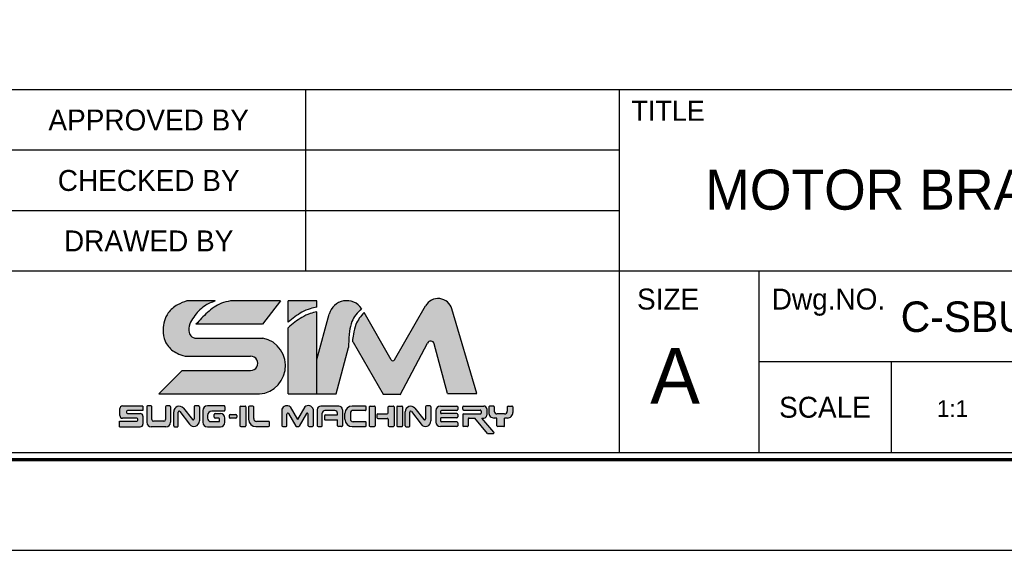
# Model space of a CAD drawing. Header units: millimetres. Extents: x 1340 to 2163, y 1155 to 1737.
# Tile 4 of 8: x 1861 to 2056, y 1155 to 1260. Entities that reach past the tile are written whole.
import ezdxf
from ezdxf.enums import TextEntityAlignment as Align

# ---------------------------------------------------------------- set-up
doc = ezdxf.new("R2010")
doc.units = ezdxf.units.MM
doc.layers.add('Z5', color=7, linetype='Continuous')
doc.layers.add('Z7', color=7, linetype='Continuous')

# ---------------------------------------------------------------- blocks, each defined once
blk = doc.blocks.new('란표제')
h = blk.add_hatch(color=150)
h.dxf.hatch_style = 1
edge = h.paths.add_edge_path()
edge.add_spline(control_points=[(207.254885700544, 16.33602195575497), (207.4122922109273, 16.47608683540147), (207.7174809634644, 16.74765264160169), (208.2523540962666, 17.06731062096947), (208.7774405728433, 17.32249890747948), (209.1543874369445, 17.38665720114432), (209.319017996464, 17.41467816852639)], knot_values=[0, 0, 0, 0, 0.6304310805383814, 1.222315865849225, 1.865724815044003, 2.364625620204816, 2.364625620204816, 2.364625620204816, 2.364625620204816], degree=3, periodic=0)
edge.add_line((209.319017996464, 17.41467816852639), (209.319017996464, 17.8749359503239))
edge.add_line((209.319017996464, 17.8749359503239), (207.254885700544, 17.8749359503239))
edge.add_line((207.254885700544, 17.8749359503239), (207.254885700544, 16.33602195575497))
edge = h.paths.add_edge_path()
edge.add_spline(control_points=[(209.319017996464, 17.09505608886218), (209.1507810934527, 17.05636180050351), (208.7718837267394, 16.96921585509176), (208.2430076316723, 16.7021166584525), (207.7228945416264, 16.35351243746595), (207.413543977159, 16.08416408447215), (207.254885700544, 15.9460219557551)], knot_values=[0, 0, 0, 0, 0.5164407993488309, 1.163110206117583, 1.761888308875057, 2.392319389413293, 2.392319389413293, 2.392319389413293, 2.392319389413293], degree=3, periodic=0)
edge.add_line((207.254885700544, 15.9460219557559), (207.254885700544, 11.2074160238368))
edge.add_line((207.254885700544, 11.2074160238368), (209.319017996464, 11.2074160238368))
edge.add_line((209.319017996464, 11.2074160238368), (209.319017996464, 17.09505608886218))
edge = h.paths.add_edge_path()
edge.add_line((205.4485281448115, 15.20675719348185), (200.5646388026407, 15.20675719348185))
edge.add_spline(control_points=[(200.5646388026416, 15.20675719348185), (200.4849448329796, 15.2311278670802), (200.2902893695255, 15.29065413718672), (200.0764048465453, 15.67955931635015), (200.1444277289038, 16.22277553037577), (200.5626230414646, 16.86702953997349), (201.1445093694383, 17.51252125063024), (201.753622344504, 17.7642963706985), (202.0212897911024, 17.8749359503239)], knot_values=[0, 0, 0, 0, 0.2433595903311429, 0.5944147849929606, 1.213183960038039, 1.789398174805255, 2.88702788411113, 3.747486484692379, 3.747486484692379, 3.747486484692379, 3.747486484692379], degree=3, periodic=0)
edge.add_line((202.021289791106, 17.87493595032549), (199.975920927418, 17.87493595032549))
edge.add_spline(control_points=[(199.975920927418, 17.87493595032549), (199.7520550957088, 17.7906646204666), (199.2509278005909, 17.60202188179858), (198.4944564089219, 16.96557093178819), (198.1991549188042, 15.94031959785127), (198.3773366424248, 14.94330619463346), (198.8409946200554, 14.33840604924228), (199.2605940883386, 14.13379854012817), (199.4124566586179, 14.059746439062)], knot_values=[0, 0, 0, 0, 0.550739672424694, 1.232839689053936, 2.19963066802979, 2.850121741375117, 3.513003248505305, 3.888995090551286, 3.888995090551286, 3.888995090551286, 3.888995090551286], degree=3, periodic=0)
edge.add_arc((200.0158996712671, 15.21120487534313), 1.299999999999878, 242.3423855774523, 270.0000000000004)
edge.add_line((200.0158996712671, 13.91120487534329), (204.5640160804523, 13.91120487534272))
edge.add_arc((204.5640160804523, 13.39961279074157), 0.5115920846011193, 270.18688939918, 90, ccw=False)
edge.add_line((204.565684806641, 12.88802342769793), (199.6526393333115, 12.88802342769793))
edge.add_line((199.6526393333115, 12.88802342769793), (197.9720319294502, 11.2074160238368))
edge.add_line((197.9720319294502, 11.2074160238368), (204.7937810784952, 11.2074160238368))
edge.add_arc((205.0304162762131, 13.2219417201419), 2.028376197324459, 263.3004820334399, 78.10426637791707)
edge = h.paths.add_edge_path(flags=17)
edge.add_spline(control_points=[(203.124493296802, 17.8749359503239), (202.8996633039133, 17.82721986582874), (202.2807588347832, 17.69586862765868), (201.4378743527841, 17.06335641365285), (200.9055243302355, 16.48007066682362), (200.6418784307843, 16.19119889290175)], knot_values=[0, 0, 0, 0, 0.6846043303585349, 1.884555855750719, 3.061918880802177, 3.061918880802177, 3.061918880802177, 3.061918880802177], degree=3, periodic=0)
edge.add_line((200.6418784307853, 16.19119889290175), (205.4077128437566, 16.19119889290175))
edge.add_line((205.4077128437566, 16.19119889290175), (206.7038211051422, 17.8749359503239))
edge.add_line((206.7038211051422, 17.8749359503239), (203.124493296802, 17.8749359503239))
h = blk.add_hatch(color=8)
h.dxf.hatch_style = 1
edge = h.paths.add_edge_path()
edge.add_spline(control_points=[(211.586712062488, 14.73767623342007), (211.5979655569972, 15.05995682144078), (211.6173841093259, 15.61607052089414), (211.7789107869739, 16.3460245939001), (212.0883945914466, 16.90037927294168), (212.3712800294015, 17.17334599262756), (212.5211611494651, 17.31797188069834)], knot_values=[0, 0, 0, 0, 0.7435831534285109, 1.283095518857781, 1.707763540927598, 2.186317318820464, 2.186317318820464, 2.186317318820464, 2.186317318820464], degree=3, periodic=0)
edge.add_arc((211.4478182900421, 16.58453128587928), 1.300000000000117, 34.34572044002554, 164.9999999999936)
edge.add_line((210.1921147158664, 16.92099604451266), (209.319017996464, 13.66255472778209))
edge.add_line((209.319017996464, 13.66255472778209), (209.319017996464, 11.2074160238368))
edge.add_line((209.319017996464, 11.2074160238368), (210.6863499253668, 11.2074160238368))
edge.add_line((210.6863499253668, 11.2074160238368), (211.5798839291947, 14.54213032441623))
edge.add_spline(control_points=[(211.5798839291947, 14.5421303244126), (211.5821599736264, 14.60731229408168), (211.5844360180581, 14.67249426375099), (211.586712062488, 14.73767623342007)], knot_values=[2.186317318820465, 2.186317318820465, 2.186317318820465, 2.186317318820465, 2.336708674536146, 2.336708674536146, 2.336708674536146, 2.336708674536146], degree=3, periodic=0)
edge = h.paths.add_edge_path()
edge.add_arc((217.4733307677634, 14.73094655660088), 0.2599999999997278, 14.999999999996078, 152.0936797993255, ccw=False)
edge.add_line((217.7244714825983, 14.79823950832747), (218.681274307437, 11.22740275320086))
edge.add_line((218.681274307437, 11.22740275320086), (220.7932630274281, 11.22740275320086))
edge.add_line((220.7932630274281, 11.22740275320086), (218.9990320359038, 17.29391512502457))
edge.add_arc((218.0017364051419, 16.99895508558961), 1.040000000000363, 16.47610349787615, 150.0000000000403)
edge.add_line((217.101069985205, 17.51895508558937), (214.8678378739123, 13.65088360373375))
edge.add_arc((214.7552545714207, 13.71588360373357), 0.1299999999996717, 210.0000000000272, 330.0000000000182, ccw=False)
edge.add_line((214.642671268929, 13.65088360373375), (212.6921295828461, 17.02932090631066))
edge.add_spline(control_points=[(212.6921295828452, 17.02932090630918), (212.5742457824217, 16.89979221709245), (212.3414632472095, 16.64401477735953), (212.065290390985, 16.12183659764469), (211.9274507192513, 15.54940397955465), (211.8798952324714, 15.13850761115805), (211.8598466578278, 14.96528077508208)], knot_values=[0, 0, 0, 0, 0.523800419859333, 1.034337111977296, 1.752334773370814, 2.275651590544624, 2.275651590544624, 2.275651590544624, 2.275651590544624], degree=3, periodic=0)
edge.add_arc((211.7973139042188, 14.85130860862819), 0.1300000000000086, 30.0000000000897, 61.24788174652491, ccw=False)
edge.add_line((211.9098972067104, 14.91630860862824), (214.0576988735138, 11.19620699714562))
edge.add_line((214.0576988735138, 11.19620699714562), (215.3070704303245, 11.1962069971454))
edge.add_line((215.3070704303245, 11.1962069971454), (217.243565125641, 14.85263365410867))
h = blk.add_hatch(color=150)
h.dxf.hatch_style = 1
h.paths.add_polyline_path([(196.8398843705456, 9.607704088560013, 0.4142135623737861), (196.644884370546, 9.80270408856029), (195.7199446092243, 9.80270408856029, -0.4142135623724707), (195.6549446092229, 9.867704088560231), (195.654944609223, 9.948566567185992, -0.4142135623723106), (195.7199446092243, 10.0135665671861), (196.8398843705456, 10.0135665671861), (196.8398843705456, 10.3463613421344), (195.3763517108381, 10.34636134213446, 0.4142135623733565), (195.1813517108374, 10.15136134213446), (195.1813517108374, 9.651637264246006, 0.4142135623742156), (195.3763517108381, 9.45663726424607), (196.4043549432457, 9.456637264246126, -0.4142135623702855), (196.4693549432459, 9.391637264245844), (196.4693549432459, 9.314484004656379, -0.4142135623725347), (196.4043549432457, 9.249484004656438), (195.1625882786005, 9.249484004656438), (195.1625882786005, 8.845717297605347), (196.644884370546, 8.845717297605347, 0.4142135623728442), (196.8398843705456, 9.04071729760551)])
h.paths.add_polyline_path([(204.2241152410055, 10.26798301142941, 0.4142135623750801), (204.1591152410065, 10.33298301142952), (203.8636730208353, 10.33298301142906, 0.4142135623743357), (203.7986730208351, 10.26798301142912), (203.7986730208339, 8.929340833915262, 0.4142135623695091), (203.8636730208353, 8.864340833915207), (204.1591152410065, 8.864340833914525, 0.4142135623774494), (204.2241152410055, 8.929340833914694)])
h.paths.add_polyline_path([(207.1653805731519, 9.763626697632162, -0.7673269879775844), (207.2866722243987, 9.796126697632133), (207.8058751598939, 8.896840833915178, 0.2679491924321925), (207.8621668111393, 8.864340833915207), (207.9913022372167, 8.864340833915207, 0.2679491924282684), (208.0475938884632, 8.896840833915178), (208.5667968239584, 9.796126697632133, -0.7673269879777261), (208.6880884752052, 9.763626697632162), (208.6880884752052, 8.929340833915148, 0.4142135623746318), (208.7530884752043, 8.864340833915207), (208.9903602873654, 8.864340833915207, 0.4142135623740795), (209.0553602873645, 8.929340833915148), (209.0553602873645, 10.10884705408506, 0.5572135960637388), (208.4489020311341, 10.2713470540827), (207.9267345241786, 9.366926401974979), (207.4045670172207, 10.27134705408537, 0.5198906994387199), (206.7981087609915, 10.10884705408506), (206.7981087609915, 8.929340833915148, 0.4142135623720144), (206.8631087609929, 8.864340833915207), (207.1003805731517, 8.864340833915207, 0.414213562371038), (207.1653805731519, 8.929340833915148)])
h = blk.add_hatch(color=251)
h.dxf.hatch_style = 1
h.paths.add_polyline_path([(203.5669230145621, 9.653807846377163, 0.4142135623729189), (203.5019230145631, 9.718807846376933), (203.0985386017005, 9.718807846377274, 0.4142135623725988), (203.0335386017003, 9.653807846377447), (203.0335386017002, 9.535083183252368, 0.4142135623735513), (203.0985386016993, 9.470083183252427), (203.5019230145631, 9.470083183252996, 0.4142135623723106), (203.5669230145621, 9.535083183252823)])
h.paths.add_polyline_path([(198.8155383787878, 9.170717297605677), (198.8155383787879, 10.28136134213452, 0.4142135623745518), (198.7505383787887, 10.34636134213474), (198.5312483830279, 10.34636134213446, 0.4142135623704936), (198.4662483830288, 10.28136134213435), (198.4662483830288, 9.374979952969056, -0.4142135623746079), (198.3362483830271, 9.244979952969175), (197.6035467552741, 9.244979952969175, -0.4142135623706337), (197.4735467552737, 9.374979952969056), (197.4735467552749, 10.28136134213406, 0.4142135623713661), (197.4085467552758, 10.34636134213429), (197.173220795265, 10.3463613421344, 0.4142135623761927), (197.1082207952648, 10.28136134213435), (197.1082207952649, 9.170717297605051, 0.4142135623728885), (197.4332207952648, 8.845717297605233), (198.490538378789, 8.845717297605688, 0.4142135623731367)])
h.paths.add_polyline_path([(200.8836941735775, 9.265258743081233), (200.8836941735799, 10.28136134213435, 0.4142135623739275), (200.8186941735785, 10.3463613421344), (200.5662103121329, 10.34636134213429, 0.4142135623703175), (200.5012103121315, 10.28136134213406), (200.5012103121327, 9.419089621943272, -0.7053166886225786), (200.385850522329, 9.377993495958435), (199.7365529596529, 10.17365216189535, 0.7053166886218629), (199.0443942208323, 9.927075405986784), (199.0443942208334, 8.91071729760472, 0.4142135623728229), (199.1093942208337, 8.845717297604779), (199.3056264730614, 8.84571729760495, 0.4142135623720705), (199.3706264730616, 8.910717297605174), (199.3706264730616, 9.904828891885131, -0.7182104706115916), (199.4873633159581, 9.944177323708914), (200.1832731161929, 9.02916815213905, 0.7182104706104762)])
h.paths.add_polyline_path([(202.7217367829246, 9.170717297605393), (202.7217367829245, 9.475145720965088, 0.414213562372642), (202.3967367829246, 9.80014572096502), (202.0179389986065, 9.800145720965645, 0.414213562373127), (201.9529389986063, 9.735145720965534), (201.9529389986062, 9.538394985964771, 0.4142135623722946), (202.0179389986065, 9.47339498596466), (202.273324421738, 9.473394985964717, -0.4142135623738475), (202.3383244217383, 9.40839498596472), (202.3383244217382, 9.281672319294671, -0.414213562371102), (202.273324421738, 9.21667231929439), (201.7241999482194, 9.21667231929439, -0.4142135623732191), (201.4641999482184, 9.476672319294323), (201.4641999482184, 9.652153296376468, -0.4142135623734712), (201.7891999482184, 9.977153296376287), (202.6567367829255, 9.97715329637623, 0.4142135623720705), (202.7217367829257, 10.04215329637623), (202.7217367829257, 10.2813613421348, 0.4142135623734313), (202.6567367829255, 10.3463613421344), (201.4565649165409, 10.3463613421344, 0.4142135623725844), (201.1315649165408, 10.02136134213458), (201.1315649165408, 9.170717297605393, 0.4142135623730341), (201.4565649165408, 8.845717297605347), (202.3967367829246, 8.845717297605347, 0.4142135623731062)])
h.paths.add_polyline_path([(205.9125890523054, 9.174990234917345, 0.4142135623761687), (205.8475890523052, 9.23999023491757), (204.9759224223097, 9.23999023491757, -0.4142135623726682), (204.7809224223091, 9.434990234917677), (204.7809224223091, 10.26798301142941, 0.4142135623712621), (204.7159224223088, 10.33298301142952), (204.4844112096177, 10.33298301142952, 0.4142135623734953), (204.4194112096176, 10.26798301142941), (204.4194112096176, 9.38434083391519, 0.4142135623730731), (204.9394112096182, 8.864340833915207), (205.8475890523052, 8.864340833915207, 0.4142135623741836), (205.9125890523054, 8.929340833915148)])
h.paths.add_polyline_path([(209.694731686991, 9.823725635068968, -0.4142135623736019), (209.8897316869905, 10.01872563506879), (210.5938065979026, 10.0187256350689, -0.4142135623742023), (210.7888065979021, 9.823725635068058), (210.7888065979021, 9.69676070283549), (209.9214226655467, 9.696760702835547, 0.4142135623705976), (209.8564226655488, 9.631760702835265), (209.8564226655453, 9.40577132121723, 0.41421356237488), (209.9214226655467, 9.340771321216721), (210.7888065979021, 9.34077132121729), (210.7888065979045, 8.929340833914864, 0.4142135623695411), (210.8538065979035, 8.864340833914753), (211.0838216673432, 8.86434083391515, 0.4142135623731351), (211.1488216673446, 8.929340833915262), (211.1488216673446, 10.07298301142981, 0.4142135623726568), (210.8888216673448, 10.33298301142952), (209.5973415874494, 10.33298301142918, 0.4142135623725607), (209.337341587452, 10.07298301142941), (209.337341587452, 8.929340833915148, 0.4142135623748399), (209.4023415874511, 8.864340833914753), (209.6297316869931, 8.864340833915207, 0.4142135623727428), (209.694731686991, 8.929340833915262)])
h.paths.add_polyline_path([(212.8488973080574, 9.150598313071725, 0.4142135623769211), (212.7838973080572, 9.21559831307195), (211.9150975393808, 9.215598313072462, -0.4142135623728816), (211.7200975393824, 9.410598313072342), (211.7200975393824, 9.825681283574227, -0.4142135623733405), (211.9150975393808, 10.02068128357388), (212.7838973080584, 10.02068128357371, 0.4142135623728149), (212.8488973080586, 10.08568128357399), (212.8488973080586, 10.26798301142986, 0.4142135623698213), (212.7838973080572, 10.33298301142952), (211.8480273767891, 10.33298301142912, 0.414213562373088), (211.3280273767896, 9.812983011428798), (211.3280273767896, 9.384340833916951, 0.4142135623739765), (211.8480273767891, 8.864340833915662), (212.7838973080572, 8.864340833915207, 0.4142135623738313), (212.8488973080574, 8.929340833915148)])
h.paths.add_polyline_path([(213.492579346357, 10.26798301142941, 0.41421356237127), (213.4275793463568, 10.33298301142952), (213.1321371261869, 10.33298301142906, 0.414213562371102), (213.0671371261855, 10.26798301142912), (213.0671371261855, 8.929340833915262, 0.4142135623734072), (213.1321371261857, 8.864340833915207), (213.4275793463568, 8.864340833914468, 0.4142135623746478), (213.492579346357, 8.929340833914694)])
h.paths.add_polyline_path([(214.8456035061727, 10.26798301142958, 0.4142135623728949), (214.7806035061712, 10.33298301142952), (214.4851612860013, 10.33298301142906, 0.4142135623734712), (214.4201612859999, 10.26798301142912), (214.4201612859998, 9.839948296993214, -0.4142135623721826), (214.3551612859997, 9.774948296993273), (213.676330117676, 9.774948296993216, 0.4142135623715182), (213.6113301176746, 9.709948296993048), (213.6113301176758, 9.520356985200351, 0.4142135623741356), (213.676330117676, 9.455356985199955), (214.3551612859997, 9.45535698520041, -0.4142135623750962), (214.4201612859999, 9.390356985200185), (214.4201612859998, 8.929340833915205, 0.4142135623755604), (214.4851612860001, 8.864340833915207), (214.7806035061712, 8.864340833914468, 0.414213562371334), (214.8456035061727, 8.929340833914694)])
h.paths.add_polyline_path([(215.4624624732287, 10.26798301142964, 0.4142135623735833), (215.3974624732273, 10.33298301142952), (215.1020202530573, 10.33298301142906, 0.414213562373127), (215.0370202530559, 10.26798301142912), (215.0370202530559, 8.929340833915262, 0.4142135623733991), (215.1020202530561, 8.864340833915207), (215.3974624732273, 8.864340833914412, 0.4142135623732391), (215.4624624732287, 8.929340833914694)])
h.paths.add_polyline_path([(216.339469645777, 10.17365216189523, 0.7053166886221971), (215.6473109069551, 9.927075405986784), (215.6473109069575, 8.91071729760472, 0.4142135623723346), (215.7123109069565, 8.845717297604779), (215.9085431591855, 8.84571729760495, 0.4142135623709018), (215.9735431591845, 8.910717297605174), (215.9735431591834, 9.904828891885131, -0.7182104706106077), (216.0902800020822, 9.944177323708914), (216.7861898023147, 9.02916815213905, 0.7182104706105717), (217.4866108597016, 9.265258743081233), (217.4866108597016, 10.28136134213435, 0.4142135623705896), (217.4216108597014, 10.3463613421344), (217.1691269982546, 10.34636134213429, 0.4142135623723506), (217.1041269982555, 10.28136134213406), (217.1041269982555, 9.419089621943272, -0.7053166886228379), (216.9887672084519, 9.377993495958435)])
h.paths.add_polyline_path([(219.420415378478, 10.26798301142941, 0.4142135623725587), (219.3554153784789, 10.33298301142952), (218.1709172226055, 10.33298301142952, 0.4142135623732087), (217.8459172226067, 10.00798301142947), (217.8459172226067, 9.189340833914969, 0.4142135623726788), (218.1709172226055, 8.864340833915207), (219.3554153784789, 8.864340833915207, 0.4142135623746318), (219.420415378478, 8.929340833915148), (219.420415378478, 9.143462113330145, 0.4142135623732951), (219.3554153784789, 9.208462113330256), (218.2404718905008, 9.208462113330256, -0.4142135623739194), (218.1754718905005, 9.273462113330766), (218.1754718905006, 9.438182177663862, -0.4142135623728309), (218.240471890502, 9.503182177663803), (219.3554153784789, 9.50318217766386, 0.414213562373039), (219.420415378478, 9.568182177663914), (219.420415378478, 9.728365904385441, 0.4142135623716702), (219.3554153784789, 9.793365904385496), (218.240471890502, 9.793365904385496, -0.4142135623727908), (218.1754718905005, 9.858365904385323), (218.1754718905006, 9.955071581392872, -0.4142135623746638), (218.2404718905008, 10.02007158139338), (219.3554153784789, 10.02007158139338, 0.4142135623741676), (219.420415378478, 10.08507158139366)])
h.paths.add_polyline_path([(221.4898233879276, 10.13798301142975, 0.4142135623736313), (221.2948233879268, 10.3329830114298), (219.8352710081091, 10.33298301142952, 0.4142135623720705), (219.7702710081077, 10.26798301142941), (219.7702710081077, 10.10677544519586, 0.414213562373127), (219.8352710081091, 10.04177544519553), (221.0336939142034, 10.0417754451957, -0.4142135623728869), (221.0986939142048, 9.976775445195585), (221.0986939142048, 9.837352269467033, -0.4142135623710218), (221.0336939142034, 9.772352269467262), (219.8352710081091, 9.772352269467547, 0.4142135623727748), (219.7702710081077, 9.707352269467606), (219.7702710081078, 8.929340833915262, 0.4142135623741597), (219.8352710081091, 8.864340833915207), (220.0926108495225, 8.864340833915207, 0.4142135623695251), (220.1576108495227, 8.929340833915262), (220.1576108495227, 9.414242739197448, -0.4142135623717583), (220.2226108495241, 9.479242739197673), (220.6306965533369, 9.479242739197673), (221.5531320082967, 8.379926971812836, 0.2216946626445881), (221.6029248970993, 8.356708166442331), (221.9552971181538, 8.35670816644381, 0.637070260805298), (222.0050900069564, 8.46348936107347), (221.1527717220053, 9.479242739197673), (221.2948233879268, 9.479242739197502, 0.414213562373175), (221.4898233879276, 9.674242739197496)])
h.paths.add_polyline_path([(223.366210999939, 9.869242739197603), (223.366210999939, 10.26798301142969, 0.4142135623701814), (223.3012109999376, 10.33298301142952), (223.0343925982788, 10.33298301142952, 0.4142135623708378), (222.9693925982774, 10.26798301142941), (222.9693925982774, 9.96735226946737, -0.4142135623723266), (222.7743925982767, 9.772352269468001), (222.2290342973, 9.772352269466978, -0.4142135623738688), (222.034034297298, 9.967352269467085), (222.034034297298, 10.26798301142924, 0.4142135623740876), (221.969034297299, 10.33298301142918), (221.7022158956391, 10.33298301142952, 0.4142135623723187), (221.63721589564, 10.26798301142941), (221.63721589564, 9.869242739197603, 0.4142135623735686), (222.0272158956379, 9.479242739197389), (222.9762109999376, 9.479242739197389, 0.4142135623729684)])
h.paths.add_polyline_path([(222.7748939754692, 9.479242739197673), (222.2133923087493, 9.479242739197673), (222.2133923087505, 8.929340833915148, 0.4142135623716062), (222.2783923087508, 8.864340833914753), (222.7098939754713, 8.864340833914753, 0.4142135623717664), (222.7748939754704, 8.929340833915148)])
for p, q in [((202.0212897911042, 17.87493595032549), (199.975920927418, 17.87493595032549)), ((206.7038211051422, 17.8749359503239), (203.124493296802, 17.8749359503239)), ((206.7038211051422, 17.8749359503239), (205.4077128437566, 16.19119889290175)), ((209.319017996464, 17.8749359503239), (207.254885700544, 17.8749359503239)), ((207.254885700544, 16.33602195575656), (207.254885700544, 17.8749359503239)), ((209.319017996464, 17.41467816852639), (209.319017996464, 17.8749359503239)), ((209.319017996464, 11.2074160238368), (209.319017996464, 17.09505608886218)), ((214.6426712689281, 13.65088360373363), (212.692129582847, 17.02932090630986)), ((214.8678378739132, 13.65088360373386), (217.101069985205, 17.51895508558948)), ((220.7932630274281, 11.22740275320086), (218.9990320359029, 17.29391512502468)), ((209.319017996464, 13.66255472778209), (210.1921147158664, 16.92099604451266)), ((205.4077128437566, 16.19119889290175), (200.6418784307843, 16.19119889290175)), ((207.254885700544, 11.2074160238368), (207.254885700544, 15.94602195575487)), ((200.5646388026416, 15.20675719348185), (205.4485281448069, 15.20675719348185)), ((211.9098972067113, 14.91630860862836), (214.0576988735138, 11.19620699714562)), ((215.2814177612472, 11.14777045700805), (217.2435651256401, 14.8526336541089)), ((210.6863499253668, 11.2074160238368), (211.5798839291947, 14.54213032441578)), ((218.681274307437, 11.22740275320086), (217.7244714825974, 14.79823950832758)), ((200.0158996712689, 13.91120487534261), (204.5640160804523, 13.91120487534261)), ((199.6526393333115, 12.88802342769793), (197.9720319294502, 11.20741602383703)), ((199.6526393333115, 12.88802342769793), (204.5623473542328, 12.88802342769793)), ((197.9720319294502, 11.2074160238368), (204.7937810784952, 11.2074160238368)), ((207.254885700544, 11.2074160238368), (209.319017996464, 11.2074160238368)), ((209.319017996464, 11.2074160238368), (210.6863499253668, 11.2074160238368)), ((214.0576988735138, 11.19620699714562), (215.2814177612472, 11.1962069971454)), ((218.681274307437, 11.22740275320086), (220.7932630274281, 11.22740275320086)), ((195.1813517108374, 9.651637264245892), (195.1813517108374, 10.15136134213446)), ((195.3763517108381, 10.3463613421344), (196.8398843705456, 10.3463613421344)), ((195.6549446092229, 9.948566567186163), (195.6549446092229, 9.867704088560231)), ((196.8398843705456, 10.0135665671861), (195.7199446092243, 10.0135665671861)), ((196.8398843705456, 10.32175464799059), (196.8398843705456, 10.0135665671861)), ((197.1082207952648, 10.28136134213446), (197.1082207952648, 9.170717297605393)), ((197.4085467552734, 10.3463613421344), (197.173220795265, 10.3463613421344)), ((197.4735467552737, 9.37497995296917), (197.4735467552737, 10.28136134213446)), ((198.4662483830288, 10.28136134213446), (198.4662483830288, 9.37497995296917)), ((198.7505383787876, 10.3463613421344), (198.5312483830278, 10.3463613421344)), ((198.8155383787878, 10.28136134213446), (198.8155383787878, 9.170717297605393)), ((199.0443942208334, 8.910717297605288), (199.0443942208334, 9.92707540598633)), ((199.3706264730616, 8.910717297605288), (199.3706264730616, 9.904828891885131)), ((199.4873633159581, 9.944177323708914), (200.1832731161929, 9.029168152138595)), ((199.7365529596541, 10.17365216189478), (200.3858505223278, 9.377993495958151)), ((200.5012103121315, 10.28136134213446), (200.5012103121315, 9.419089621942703)), ((200.8186941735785, 10.3463613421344), (200.5662103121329, 10.3463613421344)), ((200.8836941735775, 10.28136134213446), (200.8836941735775, 9.265258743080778)), ((201.1315649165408, 10.02136134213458), (201.1315649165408, 9.170717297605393)), ((202.6567367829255, 10.3463613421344), (201.4565649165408, 10.3463613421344)), ((202.6567367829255, 9.977153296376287), (201.7891999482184, 9.977153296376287)), ((202.7217367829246, 10.28136134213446), (202.7217367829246, 10.04215329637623)), ((202.7217367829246, 10.28136134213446), (202.7217367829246, 10.04215329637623)), ((203.7986730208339, 10.26798301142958), (203.7986730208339, 8.929340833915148)), ((203.8636730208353, 10.33298301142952), (204.1591152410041, 10.33298301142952)), ((204.2241152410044, 10.26798301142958), (204.2241152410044, 8.929340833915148)), ((204.4194112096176, 10.26798301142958), (204.4194112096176, 9.38434083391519)), ((204.7159224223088, 10.33298301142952), (204.4844112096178, 10.33298301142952)), ((204.7809224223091, 9.434990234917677), (204.7809224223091, 10.26798301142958)), ((206.7981087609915, 10.10884705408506), (206.7981087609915, 8.929340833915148)), ((207.4045670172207, 10.27134705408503), (207.9267345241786, 9.366926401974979)), ((208.4489020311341, 10.27134705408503), (207.9267345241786, 9.366926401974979)), ((209.0553602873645, 10.10884705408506), (209.0553602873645, 8.929340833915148)), ((209.3373415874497, 10.07298301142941), (209.3373415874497, 8.929340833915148)), ((210.8888216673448, 10.33298301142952), (209.5973415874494, 10.33298301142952)), ((210.5938065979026, 10.01872563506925), (209.8897316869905, 10.01872563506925)), ((211.1488216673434, 10.07298301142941), (211.1488216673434, 8.929340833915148)), ((212.7838973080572, 10.33298301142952), (211.8480273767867, 10.33298301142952)), ((212.7838973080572, 10.02068128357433), (211.9150975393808, 10.02068128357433)), ((212.8488973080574, 10.08568128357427), (212.8488973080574, 10.26798301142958)), ((213.0671371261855, 10.26798301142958), (213.0671371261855, 8.929340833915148)), ((213.1321371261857, 10.33298301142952), (213.4275793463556, 10.33298301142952)), ((213.492579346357, 10.26798301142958), (213.492579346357, 8.929340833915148)), ((214.4201612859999, 9.839948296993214), (214.4201612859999, 10.26798301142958)), ((214.4851612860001, 10.33298301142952), (214.7806035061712, 10.33298301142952)), ((214.8456035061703, 10.26798301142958), (214.8456035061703, 8.929340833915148)), ((215.0370202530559, 10.26798301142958), (215.0370202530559, 8.929340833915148)), ((215.1020202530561, 10.33298301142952), (215.3974624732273, 10.33298301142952)), ((215.4624624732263, 10.26798301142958), (215.4624624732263, 8.929340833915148)), ((215.6473109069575, 8.910717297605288), (215.6473109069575, 9.92707540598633)), ((215.9735431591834, 8.910717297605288), (215.9735431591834, 9.904828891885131)), ((216.0902800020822, 9.944177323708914), (216.7861898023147, 9.029168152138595)), ((216.339469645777, 10.17365216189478), (216.9887672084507, 9.377993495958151)), ((217.1041269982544, 10.28136134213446), (217.1041269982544, 9.419089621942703)), ((217.4216108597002, 10.3463613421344), (217.1691269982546, 10.3463613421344)), ((217.4866108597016, 10.28136134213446), (217.4866108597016, 9.265258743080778)), ((217.8459172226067, 10.00798301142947), (217.8459172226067, 9.189340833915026)), ((218.1709172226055, 10.33298301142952), (219.3554153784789, 10.33298301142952)), ((218.1754718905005, 9.955071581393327), (218.1754718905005, 9.858365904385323)), ((219.3554153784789, 10.02007158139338), (218.2404718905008, 10.02007158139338)), ((219.420415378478, 10.26798301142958), (219.420415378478, 10.08507158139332)), ((219.7702710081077, 10.10677544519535), (219.7702710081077, 10.26798301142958)), ((219.835271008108, 10.33298301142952), (221.2948233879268, 10.33298301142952)), ((219.835271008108, 10.04177544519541), (221.0336939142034, 10.04177544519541)), ((221.0986939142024, 9.976775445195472), (221.0986939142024, 9.837352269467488)), ((221.4898233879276, 10.13798301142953), (221.4898233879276, 9.67424273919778)), ((221.63721589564, 10.26798301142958), (221.63721589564, 9.869242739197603)), ((221.969034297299, 10.33298301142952), (221.7022158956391, 10.33298301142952)), ((222.034034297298, 10.26798301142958), (222.034034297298, 9.967352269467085)), ((222.9693925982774, 10.26798301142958), (222.9693925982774, 9.967352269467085)), ((223.0343925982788, 10.33298301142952), (223.3012109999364, 10.33298301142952)), ((223.3662109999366, 10.26798301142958), (223.3662109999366, 9.869242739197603)), ((195.1625882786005, 8.845717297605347), (195.1625882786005, 9.249484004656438)), ((195.1625882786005, 9.249484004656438), (196.4043549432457, 9.249484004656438)), ((196.4043549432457, 9.45663726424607), (195.3763517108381, 9.45663726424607)), ((195.7199446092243, 9.80270408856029), (196.644884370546, 9.80270408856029)), ((196.4693549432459, 9.314484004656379), (196.4693549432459, 9.391637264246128)), ((196.8398843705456, 9.607704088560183), (196.8398843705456, 9.04071729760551)), ((198.3362483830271, 9.244979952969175), (197.6035467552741, 9.244979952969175)), ((201.4641999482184, 9.652153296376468), (201.4641999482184, 9.476672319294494)), ((201.7241999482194, 9.21667231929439), (202.273324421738, 9.21667231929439)), ((201.9529389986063, 9.538394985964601), (201.9529389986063, 9.735145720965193)), ((202.0179389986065, 9.800145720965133), (202.3967367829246, 9.800145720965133)), ((202.273324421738, 9.47339498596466), (202.0179389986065, 9.47339498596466)), ((202.3383244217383, 9.28167231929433), (202.3383244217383, 9.40839498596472)), ((202.7217367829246, 9.170717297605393), (202.7217367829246, 9.475145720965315)), ((203.0335386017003, 9.653807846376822), (203.0335386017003, 9.535083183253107)), ((203.0985386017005, 9.718807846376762), (203.5019230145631, 9.718807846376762)), ((203.5019230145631, 9.470083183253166), (203.0985386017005, 9.470083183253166)), ((203.5669230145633, 9.653807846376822), (203.5669230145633, 9.535083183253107)), ((205.8475890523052, 9.23999023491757), (204.9759224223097, 9.23999023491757)), ((207.1653805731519, 8.929340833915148), (207.1653805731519, 9.763626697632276)), ((207.2866722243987, 9.796126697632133), (207.8058751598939, 8.896840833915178)), ((208.5667968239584, 9.796126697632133), (208.0475938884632, 8.896840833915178)), ((208.6880884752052, 8.929340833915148), (208.6880884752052, 9.763626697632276)), ((209.694731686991, 8.929340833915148), (209.694731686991, 9.823725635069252)), ((209.8564226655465, 9.63176070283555), (209.8564226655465, 9.40577132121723)), ((209.9214226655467, 9.69676070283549), (210.7888065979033, 9.69676070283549)), ((209.9214226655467, 9.34077132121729), (210.7888065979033, 9.34077132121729)), ((210.7888065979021, 9.69676070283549), (210.7888065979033, 9.823725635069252)), ((210.7888065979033, 8.929340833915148), (210.7888065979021, 9.34077132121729)), ((211.3280273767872, 9.38434083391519), (211.3280273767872, 9.812983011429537)), ((211.7200975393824, 9.82568128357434), (211.7200975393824, 9.410598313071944)), ((212.783897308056, 9.21559831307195), (211.9150975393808, 9.21559831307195)), ((213.6113301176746, 9.709948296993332), (213.6113301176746, 9.520356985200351)), ((213.676330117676, 9.774948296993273), (214.3551612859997, 9.774948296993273)), ((213.676330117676, 9.45535698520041), (214.3551612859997, 9.45535698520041)), ((214.4201612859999, 9.39035698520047), (214.4201612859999, 8.929340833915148)), ((218.1754718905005, 9.438182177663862), (218.1754718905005, 9.273462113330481)), ((219.3554153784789, 9.793365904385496), (218.240471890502, 9.793365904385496)), ((219.3554153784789, 9.503182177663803), (218.240471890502, 9.503182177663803)), ((219.3554153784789, 9.208462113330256), (218.2404718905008, 9.208462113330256)), ((219.420415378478, 9.728365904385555), (219.420415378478, 9.568182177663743)), ((219.7702710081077, 9.707352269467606), (219.7702710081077, 8.929340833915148)), ((219.835271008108, 9.772352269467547), (221.0336939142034, 9.772352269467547)), ((220.1576108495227, 9.414242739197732), (220.1576108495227, 8.929340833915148)), ((220.2226108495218, 9.479242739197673), (220.6306965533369, 9.479242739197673)), ((221.5531320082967, 8.379926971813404), (220.6306965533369, 9.479242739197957)), ((221.1527717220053, 9.479242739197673), (221.2948233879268, 9.479242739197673)), ((222.0050900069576, 8.463489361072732), (221.1527717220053, 9.479242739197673)), ((222.2133923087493, 9.479242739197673), (222.0272158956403, 9.479242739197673)), ((222.2133923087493, 8.929340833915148), (222.2133923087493, 9.479242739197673)), ((222.7743925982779, 9.772352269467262), (222.2290342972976, 9.772352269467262)), ((222.9762109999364, 9.479242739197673), (222.7748939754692, 9.479242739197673)), ((222.7748939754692, 8.929340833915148), (222.7748939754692, 9.479242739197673)), ((195.1625882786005, 8.845717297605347), (196.644884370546, 8.845717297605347)), ((198.490538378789, 8.845717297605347), (197.4332207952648, 8.845717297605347)), ((199.1093942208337, 8.845717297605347), (199.3056264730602, 8.845717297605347)), ((201.4565649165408, 8.845717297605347), (202.3967367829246, 8.845717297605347)), ((203.8636730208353, 8.864340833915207), (204.1591152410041, 8.864340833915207)), ((204.9394112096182, 8.864340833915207), (205.8475890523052, 8.864340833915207)), ((205.9125890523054, 8.929340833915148), (205.9125890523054, 9.17499023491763)), ((206.8631087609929, 8.864340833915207), (207.1003805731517, 8.864340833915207)), ((207.8621668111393, 8.864340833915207), (207.9913022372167, 8.864340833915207)), ((208.7530884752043, 8.864340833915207), (208.9903602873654, 8.864340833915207)), ((209.4023415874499, 8.864340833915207), (209.6297316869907, 8.864340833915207)), ((211.0838216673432, 8.864340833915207), (210.8538065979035, 8.864340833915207)), ((211.8480273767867, 8.864340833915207), (212.783897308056, 8.864340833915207)), ((212.8488973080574, 8.929340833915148), (212.8488973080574, 9.15059831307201)), ((213.1321371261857, 8.864340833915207), (213.4275793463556, 8.864340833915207)), ((214.4851612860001, 8.864340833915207), (214.7806035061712, 8.864340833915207)), ((215.1020202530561, 8.864340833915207), (215.3974624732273, 8.864340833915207)), ((215.7123109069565, 8.845717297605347), (215.9085431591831, 8.845717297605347)), ((219.3554153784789, 8.864340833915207), (218.1709172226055, 8.864340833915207)), ((219.420415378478, 9.143462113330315), (219.420415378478, 8.929340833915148)), ((220.0926108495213, 8.864340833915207), (219.835271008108, 8.864340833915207)), ((222.709893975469, 8.864340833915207), (222.2783923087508, 8.864340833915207)), ((221.9552971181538, 8.356708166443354), (221.6029248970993, 8.356708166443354))]:
    blk.add_line(p, q)
for centre, radius, start, end in [((211.4478182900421, 16.58453128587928), 1.3, 34.3457204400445, 165.0000000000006), ((218.0017364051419, 16.99895508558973), 1.04, 16.47610349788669, 149.9999999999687), ((205.0304162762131, 13.2219417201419), 2.028376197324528, 263.3004820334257, 78.10426637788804), ((211.7973139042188, 14.8513086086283), 0.13, 30.00000000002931, 61.24788175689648), ((217.4733307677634, 14.73094655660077), 0.26, 14.99999999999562, 152.0936797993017), ((200.0158996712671, 15.21120487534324), 1.3, 242.342385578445, 270), ((204.5640160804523, 13.39961279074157), 0.5115920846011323, 269.813110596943, 90), ((214.7552545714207, 13.71588360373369), 0.13, 210.0000000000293, 329.9999999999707), ((195.3763517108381, 10.15136134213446), 0.195, 90, 180), ((195.7199446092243, 9.948566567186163), 0.065, 90, 180), ((197.173220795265, 10.28136134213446), 0.065, 90, 180), ((197.4085467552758, 10.28136134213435), 0.065, 0, 90.00000000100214), ((198.5312483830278, 10.28136134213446), 0.065, 90, 180), ((198.7505383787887, 10.2813613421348), 0.065, 0, 90.00000000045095), ((199.4343942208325, 9.927075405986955), 0.39, 39.21617813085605, 180), ((199.4356264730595, 9.904828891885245), 0.065, 37.25478689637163, 180), ((200.5662103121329, 10.28136134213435), 0.065, 90.00000000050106, 180), ((200.8186941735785, 10.28136134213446), 0.065, 0, 90.00000000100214), ((201.4565649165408, 10.02136134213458), 0.325, 90, 180), ((201.7891999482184, 9.652153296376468), 0.325, 90, 180), ((202.6567367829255, 10.28136134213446), 0.065, 0, 90.00000000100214), ((202.6567367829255, 10.04215329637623), 0.065, 269.9999999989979, 0), ((203.8636730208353, 10.26798301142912), 0.065, 90.00000000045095, 180), ((204.1591152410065, 10.26798301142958), 0.065, 0, 90.00000000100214), ((204.4844112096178, 10.26798301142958), 0.065, 90, 180), ((204.7159224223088, 10.26798301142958), 0.065, 0, 90), ((207.1583587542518, 9.977292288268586), 0.3835188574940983, 50.0609962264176, 159.9390037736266), ((208.7018605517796, 10.0024845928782), 0.3691544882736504, 16.74570727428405, 133.254292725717), ((209.5973415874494, 10.0729830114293), 0.26, 90.00000000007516, 180), ((209.8897316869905, 9.823725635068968), 0.195, 90, 180), ((210.5938065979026, 9.823725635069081), 0.195, 0, 89.99999999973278), ((210.8888216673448, 10.07298301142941), 0.26, 0, 90.00000000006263), ((211.8480273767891, 9.812983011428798), 0.52, 90.00000000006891, 180), ((211.9150975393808, 9.825681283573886), 0.195, 90, 180), ((212.7838973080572, 10.26798301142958), 0.065, 0, 90.00000000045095), ((212.7838973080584, 10.08568128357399), 0.065, 269.9999999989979, 0), ((213.1321371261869, 10.26798301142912), 0.065, 90.00000000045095, 180), ((213.4275793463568, 10.26798301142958), 0.065, 0, 90.00000000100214), ((214.4851612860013, 10.26798301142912), 0.065, 90.00000000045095, 180), ((214.7806035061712, 10.26798301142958), 0.065, 0, 90.00000000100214), ((215.1020202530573, 10.26798301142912), 0.065, 90.00000000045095, 180), ((215.3974624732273, 10.26798301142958), 0.065, 0, 90.00000000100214), ((216.0373109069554, 9.927075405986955), 0.39, 39.21617813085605, 180), ((216.0385431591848, 9.904828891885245), 0.065, 37.25478689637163, 180), ((217.1691269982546, 10.28136134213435), 0.065, 90.00000000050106, 180), ((217.4216108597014, 10.28136134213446), 0.065, 0, 90.00000000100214), ((218.1709172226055, 10.00798301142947), 0.325, 90, 180), ((218.2404718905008, 9.95507158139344), 0.065, 90, 180), ((219.3554153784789, 10.26798301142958), 0.065, 0, 90), ((219.3554153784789, 10.08507158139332), 0.065, 270, 0), ((219.8352710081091, 10.26798301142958), 0.065, 90.00000000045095, 180), ((219.8352710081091, 10.10677544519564), 0.065, 180, 269.9999999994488), ((221.0336939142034, 9.976775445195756), 0.065, 0, 90.00000000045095), ((221.2948233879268, 10.1379830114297), 0.195, 0, 90), ((221.7022158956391, 10.26798301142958), 0.065, 90, 180), ((221.969034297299, 10.26798301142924), 0.065, 0, 90.00000000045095), ((222.2290342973, 9.967352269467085), 0.195, 180, 269.9999999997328), ((222.7743925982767, 9.967352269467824), 0.195, 270.0000000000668, 0), ((223.0343925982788, 10.26798301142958), 0.065, 90.00000000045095, 180), ((223.3012109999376, 10.26798301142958), 0.065, 0, 90.00000000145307), ((195.3763517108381, 9.651637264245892), 0.195, 180, 270), ((195.7199446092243, 9.867704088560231), 0.065, 180, 270), ((196.4043549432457, 9.391637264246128), 0.065, 0, 90), ((196.4043549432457, 9.314484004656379), 0.065, 270, 0), ((196.644884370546, 9.607704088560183), 0.195, 0, 90), ((197.6035467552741, 9.37497995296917), 0.13, 180, 270), ((198.3362483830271, 9.37497995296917), 0.13, 270, 0), ((200.4936941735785, 9.265258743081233), 0.39, 217.2547868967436, 0), ((200.4362103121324, 9.419089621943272), 0.065, 219.2161781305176, 0), ((201.7241999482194, 9.476672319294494), 0.26, 180, 270), ((202.0179389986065, 9.735145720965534), 0.065, 90, 180), ((202.0179389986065, 9.538394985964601), 0.065, 180, 270), ((202.273324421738, 9.40839498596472), 0.065, 0, 90), ((202.273324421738, 9.28167231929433), 0.065, 270, 0), ((202.3967367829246, 9.475145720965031), 0.325, 0, 90), ((203.0985386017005, 9.653807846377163), 0.065, 90, 180), ((203.0985386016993, 9.535083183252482), 0.065, 180, 270.000000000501), ((203.5019230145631, 9.653807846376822), 0.065, 0, 90), ((203.5019230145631, 9.535083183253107), 0.065, 270, 0), ((204.9394112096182, 9.38434083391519), 0.52, 180, 270), ((204.9759224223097, 9.434990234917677), 0.195, 180, 270), ((205.8475890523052, 9.17499023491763), 0.065, 0, 90), ((207.2303805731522, 9.763626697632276), 0.065, 30.00000000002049, 180), ((208.6230884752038, 9.763626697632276), 0.065, 0, 149.9999999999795), ((209.9214226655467, 9.63176070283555), 0.065, 90.00000000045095, 180), ((209.9214226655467, 9.405771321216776), 0.065, 180, 270.000000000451), ((211.8480273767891, 9.384340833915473), 0.52, 180, 269.9999999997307), ((211.9150975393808, 9.410598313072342), 0.195, 180, 270.0000000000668), ((212.7838973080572, 9.150598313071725), 0.065, 0, 90.00000000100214), ((213.676330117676, 9.709948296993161), 0.065, 90, 180), ((213.676330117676, 9.520356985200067), 0.065, 180, 269.9999999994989), ((214.3551612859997, 9.839948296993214), 0.065, 270, 0), ((214.3551612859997, 9.39035698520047), 0.065, 0, 90), ((217.0966108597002, 9.265258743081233), 0.39, 217.2547868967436, 0), ((217.0391269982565, 9.419089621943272), 0.065, 219.2161781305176, 0), ((218.1709172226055, 9.189340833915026), 0.325, 180, 270), ((218.240471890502, 9.858365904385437), 0.065, 180, 270), ((218.240471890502, 9.438182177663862), 0.065, 90, 180), ((218.2404718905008, 9.273462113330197), 0.065, 180, 270), ((219.3554153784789, 9.728365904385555), 0.065, 0, 90), ((219.3554153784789, 9.568182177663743), 0.065, 270, 0), ((219.3554153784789, 9.143462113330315), 0.065, 0, 90), ((219.8352710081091, 9.707352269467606), 0.065, 90.00000000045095, 180), ((220.2226108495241, 9.414242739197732), 0.065, 90.00000000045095, 180), ((221.0336939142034, 9.837352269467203), 0.065, 269.9999999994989, 0), ((221.2948233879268, 9.674242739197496), 0.195, 270, 0), ((222.0272158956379, 9.869242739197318), 0.39, 180, 270.0000000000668), ((222.9762109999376, 9.869242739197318), 0.39, 269.999999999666, 0), ((196.644884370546, 9.04071729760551), 0.195, 270, 0), ((197.4332207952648, 9.170717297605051), 0.325, 180, 269.9999999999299), ((198.490538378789, 9.170717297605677), 0.325, 270.0000000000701, 0), ((199.1093942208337, 8.91071729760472), 0.065, 180, 270), ((199.3056264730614, 8.910717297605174), 0.065, 269.9999999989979, 0), ((201.4565649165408, 9.170717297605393), 0.325, 180, 269.9999999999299), ((202.3967367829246, 9.170717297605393), 0.325, 270, 0), ((203.8636730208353, 8.929340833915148), 0.065, 180, 270), ((204.1591152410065, 8.929340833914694), 0.065, 269.9999999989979, 0), ((205.8475890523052, 8.929340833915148), 0.065, 270, 0), ((206.8631087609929, 8.929340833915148), 0.065, 180, 270), ((207.1003805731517, 8.929340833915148), 0.065, 270, 0), ((207.8621668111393, 8.929340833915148), 0.065, 210.0000000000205, 270), ((207.9913022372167, 8.929340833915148), 0.065, 270, 329.9999999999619), ((208.7530884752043, 8.929340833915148), 0.065, 180, 270), ((208.9903602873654, 8.929340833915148), 0.065, 270, 0), ((209.4023415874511, 8.929340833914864), 0.065, 180, 269.9999999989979), ((209.6297316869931, 8.929340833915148), 0.065, 269.9999999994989, 0), ((210.8538065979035, 8.929340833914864), 0.065, 180, 269.9999999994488), ((211.0838216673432, 8.929340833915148), 0.065, 269.9999999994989, 0), ((212.7838973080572, 8.929340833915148), 0.065, 269.9999999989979, 0), ((213.1321371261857, 8.929340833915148), 0.065, 180, 270), ((213.4275793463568, 8.929340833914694), 0.065, 269.9999999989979, 0), ((214.4851612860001, 8.929340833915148), 0.065, 180, 270), ((214.7806035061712, 8.929340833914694), 0.065, 269.9999999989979, 0), ((215.1020202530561, 8.929340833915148), 0.065, 180, 270), ((215.3974624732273, 8.929340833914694), 0.065, 269.9999999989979, 0), ((215.7123109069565, 8.91071729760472), 0.065, 180, 270), ((215.9085431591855, 8.910717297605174), 0.065, 269.9999999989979, 0), ((219.3554153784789, 8.929340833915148), 0.065, 270, 0), ((219.8352710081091, 8.929340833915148), 0.065, 180, 269.9999999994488), ((220.0926108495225, 8.929340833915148), 0.065, 269.9999999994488, 0), ((222.2783923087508, 8.929340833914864), 0.065, 180, 269.9999999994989), ((222.7098939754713, 8.929340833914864), 0.065, 269.9999999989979, 0), ((221.6029248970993, 8.421708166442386), 0.065, 219.9999999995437, 270), ((221.9552971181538, 8.42170816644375), 0.065, 270.0000000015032, 39.99999999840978)]:
    blk.add_arc(centre, radius, start, end)
for points, knots in [([(199.975920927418, 17.87493595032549), (199.7520550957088, 17.7906646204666), (199.2509278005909, 17.60202188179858), (198.4944564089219, 16.96557093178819), (198.1991549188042, 15.94031959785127), (198.3773366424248, 14.94330619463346), (198.8409946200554, 14.33840604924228), (199.2605940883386, 14.13379854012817), (199.4124566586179, 14.059746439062)], [0, 0, 0, 0, 0.550739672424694, 1.232839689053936, 2.19963066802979, 2.850121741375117, 3.513003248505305, 3.888995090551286, 3.888995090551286, 3.888995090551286, 3.888995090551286]), ([(212.5211611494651, 17.31797188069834), (212.3712800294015, 17.17334599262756), (212.0883945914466, 16.90037927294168), (211.7789107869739, 16.3460245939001), (211.6173841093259, 15.61607052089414), (211.5979655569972, 15.05995682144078), (211.586712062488, 14.73767623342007), (211.5844360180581, 14.67249426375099), (211.5821599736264, 14.60731229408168), (211.5798839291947, 14.5421303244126)], [0, 0, 0, 0, 0.4785537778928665, 0.9032217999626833, 1.442734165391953, 2.186317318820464, 2.186317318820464, 2.186317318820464, 2.336708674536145, 2.336708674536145, 2.336708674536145, 2.336708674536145])]:
    blk.add_open_spline(points, degree=3, knots=knots)
for points in [[(202.0212897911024, 17.8749359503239), (201.2490932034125, 17.49532900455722), (200.4768731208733, 16.71528597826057), (200.190647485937, 16.21518828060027), (200.1515971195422, 15.59765256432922), (200.3406189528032, 15.30183083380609), (200.5646388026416, 15.20675719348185)], [(203.124493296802, 17.8749359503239), (202.4632162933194, 17.69774731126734), (201.4627580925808, 17.03520142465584), (200.6418784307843, 16.19119889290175)], [(209.319017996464, 17.41467816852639), (208.8310535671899, 17.31079010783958), (208.2421489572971, 17.05162522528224), (207.7391370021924, 16.73968521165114), (207.254885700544, 16.33602195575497)], [(209.319017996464, 17.09505608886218), (208.8201744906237, 16.96139137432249), (208.236324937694, 16.6833607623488), (207.7391370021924, 16.34968521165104), (207.254885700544, 15.9460219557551)], [(212.6921295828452, 17.02932090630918), (212.3563704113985, 16.62728526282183), (212.1147307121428, 16.17755426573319), (211.9288992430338, 15.48402178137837), (211.8598466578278, 14.96528077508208)]]:
    blk.add_spline(points, degree=3)
at = {"layer": 'Z7'}
for p, q in [((290.0000000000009, 33), (160.0000000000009, 33)), ((208.5000000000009, 33), (208.5000000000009, 20)), ((231.0000000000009, 33), (231.0000000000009, 7)), ((231.0000000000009, 28.66666666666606), (186.0000000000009, 28.66666666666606)), ((231.0000000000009, 24.33333333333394), (186.0000000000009, 24.33333333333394)), ((290.0000000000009, 20), (186.0000000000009, 20)), ((241.0000000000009, 20), (241.0000000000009, 7)), ((290.0000000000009, 13.5), (241.0000000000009, 13.5)), ((250.5000000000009, 13.5), (250.5000000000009, 7))]:
    blk.add_line(p, q, dxfattribs=at)
at = {"layer": 'Z7', "color": 0}
blk.add_line((0, 0), (297.0000000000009, 0), dxfattribs=at)
at = {"layer": 'Z7', "const_width": 0.25}
blk.add_lwpolyline([(290.5000000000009, 6.5), (290.5000000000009, 203.5), (10, 203.5), (10, 6.5)], close=True, dxfattribs=at)
at = {"layer": 'Z7'}
blk.add_lwpolyline([(290.0000000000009, 7), (290.0000000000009, 203), (10.5, 203), (10.5, 7)], close=True, dxfattribs=at)
for p in [(208.5000000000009, 28.66666666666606), (208.5000000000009, 24.33333333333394)]:
    blk.add_point(p, dxfattribs=at)
at = {"layer": 'Z5', "ltscale": 0.5}
for tag, p, height in [('TITLE', (237.1657184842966, 24.40589700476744), 2.5), ('도번', (251.1811757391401, 15.64243272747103), 2.5), ('SCALE', (253.7810780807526, 9.552501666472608), 1.2), ('DATE', (277.0199167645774, 9.511328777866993), 1.2)]:
    blk.add_attdef(tag, p, '', height=height, dxfattribs=at)
at = {"layer": 'Z7'}
for s, height, p in [('TITLE', 1.444, (234.5000000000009, 31.5)), ('APPROVED BY', 1.5, (197.2500000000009, 30.83333333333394)), ('CHECKED BY', 1.5, (197.2500000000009, 26.5)), ('DRAWED BY', 1.5, (197.2500000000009, 22.16666666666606)), ('SIZE', 1.5, (234.5000000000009, 18)), ('Dwg.NO.', 1.5, (246.0000000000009, 18)), ('A', 4, (235.0000000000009, 12.5)), ('SCALE', 1.5, (245.7500000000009, 10.25))]:
    blk.add_text(s, height=height, dxfattribs=at).set_placement(p, align=Align.MIDDLE_CENTER)
for tag, p in [('필렛', (179.2500000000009, 10.89999999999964)), ('모따기', (179.2500000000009, 8.299999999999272))]:
    blk.add_attdef(tag, text='', height=1.15, dxfattribs=at).set_placement(p, align=Align.MIDDLE_LEFT)

msp = doc.modelspace()

# ---------------------------------------------------------------- block references
at = {"ltscale": 5}
ref = msp.add_blockref('란표제', (1339.797965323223, 1155.061594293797), dxfattribs=dict(at, xscale=2.770168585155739, yscale=2.770168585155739, zscale=2.770168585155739))
ref.add_attrib('TITLE', 'MOTOR BRACKET UNIT', (1996.786988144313, 1222.670043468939), dxfattribs={"layer": 'Z5', "ltscale": 0.5, "height": 7.948799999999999})
ref.add_attrib('도번', 'C-SBU-20-80-6', (2035.612167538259, 1198.393770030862), dxfattribs={"layer": 'Z5', "ltscale": 0.5, "height": 6.060142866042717})
ref.add_attrib('SCALE', '1:1', (2042.814335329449, 1181.523634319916), dxfattribs={"layer": 'Z5', "ltscale": 0.5, "height": 3.324202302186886})

doc.saveas('drawing.dxf')
